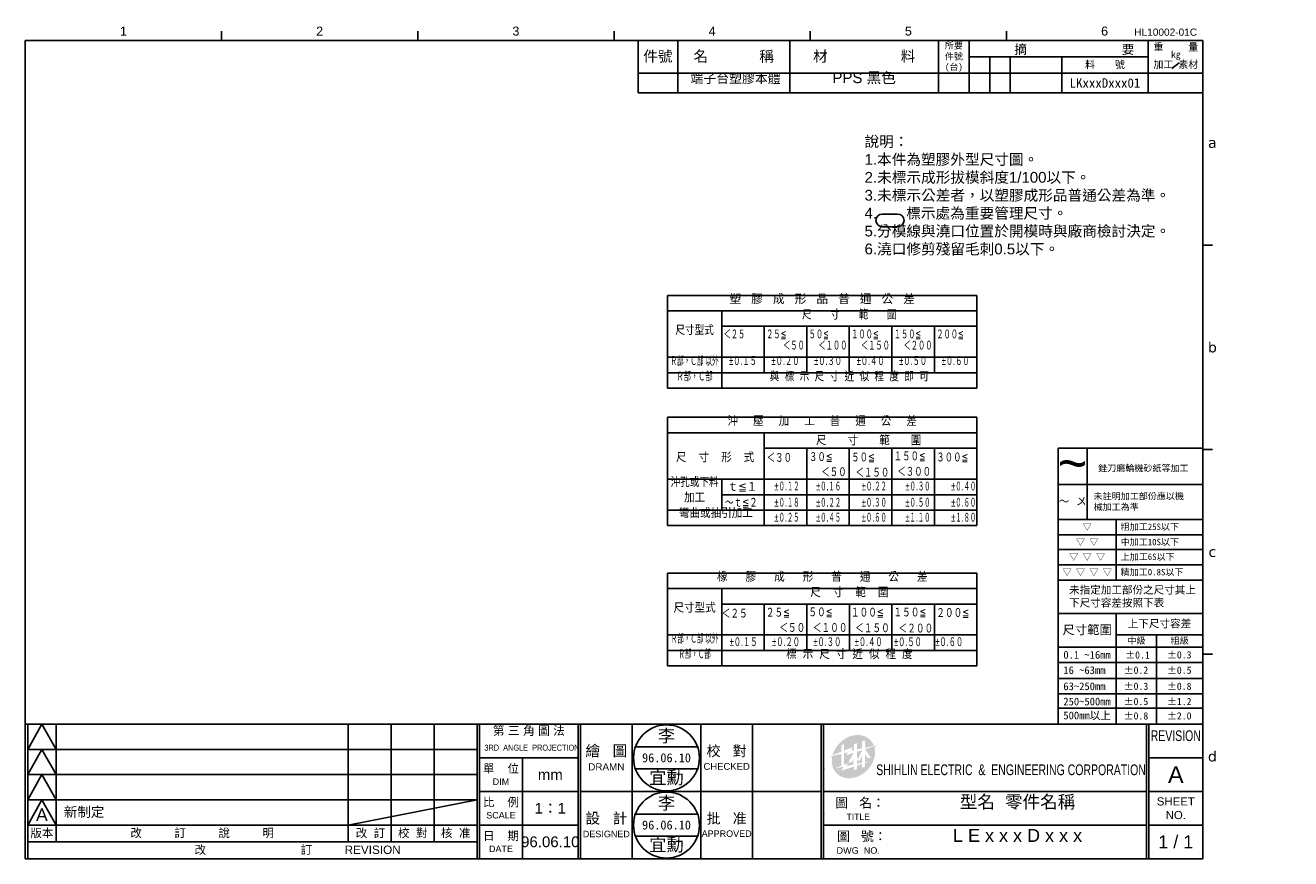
# Paper-space layout 'A4' of a CAD drawing. Extents: x 7 to 302, y 3 to 197.
import ezdxf
from ezdxf.enums import TextEntityAlignment as Align

# ---------------------------------------------------------------- set-up
doc = ezdxf.new("R2010")
doc.units = 0
doc.layers.get('0').update_dxf_attribs({"linetype": 'CONTINUOUS'})
for name, color, linetype in [('2', 2, 'CONTINUOUS'), ('DIM', 2, 'CONTINUOUS'), ('DRAW_FRAM', 5, 'CONTINUOUS'), ('TEXT', 2, 'CONTINUOUS')]:
    doc.layers.add(name, color=color, linetype=linetype)
doc.styles.add('DIMEMSIONS', font='isocp.shx', dxfattribs={"bigfont": 'chineset.shx'})
doc.styles.get("Standard").update_dxf_attribs({"font": 'ARIAL.TTF'})

psp = doc.layouts.new('A4')

# ---------------------------------------------------------------- hatches: boundary and pattern name
at = {"layer": 'DRAW_FRAM'}
h = psp.add_hatch(color=2, dxfattribs=at)
edge = h.paths.add_edge_path()
edge.add_ellipse((199.94, 27.12), major_axis=(3.89, 3.92), ratio=0.814692, start_angle=50.6854, end_angle=125.3225)
edge.add_line((195.08, 27.45), (197.11, 28.25))
edge.add_line((197.11, 28.25), (197.11, 29.77))
edge.add_line((197.11, 29.77), (197.75, 30.03))
edge.add_line((197.75, 30.03), (197.75, 28.51))
edge.add_line((197.75, 28.51), (199.8, 29.31))
edge.add_line((199.8, 29.31), (199.38, 28.53))
edge.add_line((199.38, 28.53), (199.94, 28.64))
edge.add_line((199.94, 28.64), (199.94, 32.06))
edge = h.paths.add_edge_path()
edge.add_ellipse((199.94, 27.12), major_axis=(3.89, 3.92), ratio=0.814692, start_angle=-21.5557, end_angle=50.6854)
edge.add_line((199.94, 32.06), (199.94, 28.64))
edge.add_line((199.94, 28.64), (200.06, 28.66))
edge.add_line((200.06, 28.66), (200.06, 30.01))
edge.add_line((200.06, 30.01), (200.74, 30.24))
edge.add_line((200.74, 30.24), (200.74, 28.8))
edge.add_line((200.74, 28.8), (201.97, 29.05))
edge.add_line((201.97, 29.05), (201.97, 30.68))
edge.add_line((201.97, 30.68), (202.63, 30.92))
edge.add_line((202.63, 30.92), (202.63, 29.18))
edge.add_line((202.63, 29.18), (204.73, 29.6))
edge = h.paths.add_edge_path()
edge.add_ellipse((199.94, 27.12), major_axis=(3.89, 3.92), ratio=0.814692, start_angle=230.6854, end_angle=334.0218)
edge.add_ellipse((199.94, 27.12), major_axis=(3.89, 3.92), ratio=0.814692, start_angle=-25.9782, end_angle=-22.6917)
edge.add_line((204.76, 29.51), (202.63, 28.83))
edge.add_line((202.63, 28.83), (204.01, 26.92))
edge.add_line((204.01, 26.92), (203.3, 26.72))
edge.add_line((203.3, 26.72), (202.64, 27.65))
edge.add_line((202.64, 27.65), (202.63, 27.65))
edge.add_line((202.63, 27.65), (202.63, 25.84))
edge.add_line((202.63, 25.84), (204.06, 26.14))
edge.add_line((204.06, 26.14), (202.63, 25.66))
edge.add_line((202.63, 25.66), (202.63, 24.77))
edge.add_line((202.63, 24.77), (201.97, 24.54))
edge.add_line((201.97, 24.54), (201.97, 25.44))
edge.add_line((201.97, 25.44), (200.74, 25.03))
edge.add_line((200.74, 25.03), (200.74, 24.23))
edge.add_line((200.74, 24.23), (200.06, 23.92))
edge.add_line((200.06, 23.92), (200.06, 24.81))
edge.add_line((200.06, 24.81), (199.94, 24.76))
edge.add_line((199.94, 24.76), (199.94, 22.19))
edge = h.paths.add_edge_path()
edge.add_line((197.11, 27.75), (195.05, 27.3))
edge.add_ellipse((199.94, 27.12), major_axis=(3.89, 3.92), ratio=0.814692, start_angle=127.0406, end_angle=129.4893)
edge.add_ellipse((199.94, 27.12), major_axis=(3.89, 3.92), ratio=0.814692, start_angle=129.4893, end_angle=230.6854)
edge.add_line((199.94, 22.19), (199.94, 24.76))
edge.add_line((199.94, 24.76), (197.08, 23.81))
edge.add_line((197.08, 23.81), (197.69, 24.73))
edge.add_line((197.69, 24.73), (195.62, 24.39))
edge.add_line((195.62, 24.39), (197.11, 24.97))
edge.add_line((197.11, 24.97), (197.11, 27.75))
h.paths.add_polyline_path([(199.94, 27.8), (199.94, 27.97), (198.21, 27.42), (198.68, 28.1), (197.75, 27.9), (197.75, 25.22), (198.63, 25.56), (198.3, 24.92), (199.94, 25.27), (199.94, 26.56), (199.52, 25.84), (198.69, 25.7)])
h.paths.add_polyline_path([(201.97, 28.62), (200.74, 28.23), (200.74, 27.06), (200.96, 26.66), (201.07, 26.67)], flags=17)
h.paths.add_polyline_path([(201.97, 27.48), (201.97, 27.48), (201.36, 26.04), (201.06, 26.43), (200.95, 26.43), (200.74, 25.92), (200.74, 25.44), (201.97, 25.7)], flags=17)
edge = h.paths.add_edge_path()
edge.add_line((205.55, 29.76), (204.76, 29.51))
edge.add_ellipse((199.94, 27.12), major_axis=(3.89, 3.92), ratio=0.814692, start_angle=-25.9782, end_angle=-22.6917, ccw=False)
edge.add_line((204.84, 29.25), (205.55, 29.76))
edge = h.paths.add_edge_path()
edge.add_line((195.05, 27.3), (194.26, 27.13))
edge.add_line((194.26, 27.13), (195, 27.08))
edge.add_ellipse((199.94, 27.12), major_axis=(3.89, 3.92), ratio=0.814692, start_angle=127.0406, end_angle=129.4893, ccw=False)

# ---------------------------------------------------------------- linework, layer by layer
at = {"color": 7}
for p, q in [((156.68, 130.83), (156.68, 134.43)), ((156.68, 134.43), (228.68, 134.43)), ((228.68, 134.43), (228.68, 130.83)), ((228.68, 130.83), (156.68, 130.83)), ((156.68, 106.06), (228.68, 106.06)), ((156.68, 80.86), (156.68, 106.06)), ((228.68, 106.06), (228.68, 80.86)), ((228.68, 102.46), (156.68, 102.46)), ((156.69, 69.82), (228.69, 69.82)), ((156.69, 66.22), (156.69, 69.82)), ((228.69, 69.82), (228.69, 66.22)), ((228.69, 66.22), (156.69, 66.22))]:
    psp.add_line(p, q, dxfattribs=at)
for p, q in [((156.68, 130.83), (156.68, 112.83)), ((247.55, 98.9), (281.23, 98.9)), ((247.55, 34.65), (247.55, 98.9)), ((156.68, 80.86), (228.68, 80.86)), ((156.69, 66.22), (156.69, 48.22))]:
    psp.add_line(p, q)
at = {"color": 2}
for p, q in [((169.28, 130.83), (169.28, 112.83)), ((228.68, 112.83), (228.68, 130.83)), ((169.28, 127.23), (228.68, 127.23)), ((179.18, 127.23), (179.18, 116.43)), ((189.08, 127.23), (189.08, 116.43)), ((198.98, 127.23), (198.98, 116.43)), ((208.88, 127.23), (208.88, 116.43)), ((218.78, 127.23), (218.78, 116.43)), ((156.68, 120.03), (228.68, 120.03)), ((156.68, 116.43), (228.68, 116.43)), ((156.68, 112.83), (228.68, 112.83)), ((179.18, 102.46), (179.18, 80.86)), ((179.18, 98.86), (228.68, 98.86)), ((189.08, 98.86), (189.08, 80.86)), ((198.98, 98.86), (198.98, 80.86)), ((208.88, 98.86), (208.88, 80.86)), ((218.78, 98.86), (218.78, 80.86)), ((156.68, 91.66), (228.68, 91.66)), ((169.28, 91.66), (169.28, 84.46)), ((169.28, 88.06), (228.68, 88.06)), ((156.68, 84.46), (228.68, 84.46)), ((169.29, 66.22), (169.29, 48.22)), ((228.69, 48.22), (228.69, 66.22)), ((169.29, 62.62), (228.69, 62.62)), ((179.19, 62.62), (179.19, 51.82)), ((189.09, 62.62), (189.09, 51.82)), ((198.99, 62.62), (198.99, 51.82)), ((208.89, 62.62), (208.89, 51.82)), ((218.79, 62.62), (218.79, 51.82)), ((156.69, 55.42), (228.69, 55.42)), ((156.69, 51.82), (228.69, 51.82)), ((156.69, 48.22), (228.69, 48.22))]:
    psp.add_line(p, q, dxfattribs=at)
at = {"layer": '2'}
psp.add_line((195.23, 88.06), (228.23, 88.06), dxfattribs=at)
at = {"layer": 'DIM'}
for p, q in [((254.32, 98.9), (254.32, 82.28)), ((247.55, 90.45), (281.23, 90.45)), ((247.55, 82.28), (281.23, 82.28)), ((261.11, 68.17), (261.11, 82.28)), ((247.55, 78.73), (281.23, 78.73)), ((247.55, 75.3), (281.23, 75.3)), ((247.55, 71.72), (281.23, 71.72)), ((247.55, 68.17), (281.23, 68.17)), ((247.55, 60.44), (281.23, 60.44)), ((261.11, 34.65), (261.11, 60.44)), ((261.11, 55.47), (281.23, 55.47)), ((270.49, 34.65), (270.49, 55.47)), ((247.55, 52.57), (281.23, 52.57)), ((247.55, 49), (281.23, 49)), ((247.55, 45.26), (281.23, 45.26)), ((247.55, 41.71), (281.23, 41.71)), ((247.55, 38.37), (281.23, 38.37))]:
    psp.add_line(p, q, dxfattribs=at)
at = {"layer": 'DRAW_FRAM', "color": 7}
for p, q in [((52.89, 195.9), (52.89, 193.72)), ((98.56, 195.9), (98.56, 193.72)), ((144.23, 195.9), (144.23, 193.72)), ((189.9, 195.9), (189.9, 193.72)), ((235.56, 195.9), (235.56, 193.72)), ((149.83, 193.72), (149.83, 181.52)), ((149.83, 186.12), (281.23, 186.12)), ((283.48, 146.14), (281.23, 146.14)), ((283.48, 98.55), (281.23, 98.55)), ((283.48, 98.55), (283.48, 98.55)), ((283.48, 50.96), (281.23, 50.96)), ((7.23, 34.65), (281.23, 34.65))]:
    psp.add_line(p, q, dxfattribs=at)
at = {"layer": 'DRAW_FRAM'}
for p, q in [((7.23, 3.37), (7.23, 193.72)), ((281.23, 193.72), (7.23, 193.72)), ((281.23, 193.72), (281.23, 3.37)), ((281.23, 3.37), (7.23, 3.37)), ((281.23, 3.37), (7.32, 3.37)), ((263.69, 3.37), (263.14, 3.37))]:
    psp.add_line(p, q, dxfattribs=at)
at = {"layer": 'DRAW_FRAM', "color": 2}
for p, q in [((159.04, 193.72), (159.04, 181.52)), ((185.12, 193.72), (185.12, 181.52)), ((219.75, 193.72), (219.75, 181.52)), ((226.89, 193.72), (226.89, 181.52)), ((268.52, 193.72), (268.52, 181.52)), ((226.89, 189.92), (268.52, 189.92)), ((231.67, 189.92), (231.67, 181.52)), ((236.45, 181.52), (236.45, 189.92)), ((248.44, 189.92), (248.44, 181.52)), ((275.77, 188.52), (274.02, 187.24)), ((149.83, 181.52), (281.23, 181.52)), ((7.78, 3.37), (7.78, 34.65)), ((7.78, 28.78), (11.08, 34.65)), ((11.08, 34.65), (14.38, 28.78)), ((14.38, 34.65), (14.38, 7.28)), ((82.38, 34.65), (82.38, 7.25)), ((92.38, 34.65), (92.38, 7.24)), ((102.38, 34.65), (102.38, 7.24)), ((112.38, 34.65), (112.38, 3.37)), ((112.93, 34.65), (112.93, 3.37)), ((135.89, 34.65), (135.89, 3.37)), ((136.44, 34.65), (136.44, 3.37)), ((148.44, 34.65), (148.44, 3.37)), ((164.44, 34.65), (164.44, 3.37)), ((176.44, 34.65), (176.44, 3.37)), ((192.44, 34.65), (192.44, 3.37)), ((192.99, 34.65), (192.99, 3.37)), ((268.14, 34.65), (268.14, 3.37)), ((268.69, 34.65), (268.69, 3.37)), ((7.78, 28.78), (112.38, 28.78)), ((7.78, 22.92), (11.08, 28.78)), ((11.08, 28.78), (14.38, 22.92)), ((135.89, 26.83), (112.93, 26.83)), ((122.91, 26.83), (122.91, 3.37)), ((149.2, 29.39), (163.69, 29.39)), ((281.23, 26.83), (268.69, 26.83)), ((149.2, 24.27), (163.69, 24.27)), ((7.78, 22.92), (112.38, 22.92)), ((7.78, 17.05), (11.08, 22.92)), ((11.08, 22.92), (14.38, 17.05)), ((135.89, 19.01), (112.93, 19.01)), ((136.44, 19.01), (192.44, 19.01)), ((268.14, 19.01), (192.99, 19.01)), ((281.23, 19.01), (268.69, 19.01)), ((7.78, 17.05), (112.38, 17.05)), ((7.78, 11.19), (11.08, 17.05)), ((7.78, 17.05), (14.38, 17.05)), ((11.08, 17.05), (14.38, 11.19)), ((82.38, 11.19), (112.38, 17.05)), ((149.2, 13.75), (163.69, 13.75)), ((7.78, 11.19), (112.38, 11.19)), ((135.89, 11.19), (112.93, 11.19)), ((268.14, 11.19), (192.99, 11.19)), ((281.23, 11.19), (268.69, 11.19)), ((7.78, 7.28), (112.38, 7.28)), ((7.78, 7.28), (14.38, 7.28)), ((149.2, 8.63), (163.69, 8.63))]:
    psp.add_line(p, q, dxfattribs=at)
for centre in [(156.44, 26.83), (156.44, 11.19)]:
    psp.add_circle(centre, 7.68, dxfattribs=at)
for p in [(192.99, 24.22), (192.99, 13.8)]:
    psp.add_point(p, dxfattribs=at)
at = {"layer": 'TEXT'}
for points in [[(206.66, 153.36), (210.22, 153.36)], [(210.22, 150.37), (206.66, 150.37)]]:
    psp.add_lwpolyline(points, dxfattribs=at)
for centre, start, end in [((206.66, 151.87), 90, 270), ((210.22, 151.87), 270, 90)]:
    psp.add_arc(centre, 1.49, start, end, dxfattribs=at)

# ---------------------------------------------------------------- texts
at = {"color": 2}
psp.add_text('塑   膠   成   形   品   普   通   公   差', height=2, dxfattribs=at).set_placement((192.68, 132.63), align=Align.CENTER)
for s, width, p in [('尺       寸       範       圍', 0.8, (198.98, 129.03)), ('尺寸型式', 0.8, (162.98, 125.43)), ('Ｒ部，Ｃ部 以外', 0.55, (162.98, 118.23)), ('±０.１５', 0.6, (174.23, 118.23)), ('±０.２０', 0.6, (184.13, 118.23)), ('±０.３０', 0.6, (194.03, 118.23)), ('±０.４０', 0.6, (203.93, 118.23)), ('±０.５０', 0.6, (213.83, 118.23)), ('±０.６０', 0.6, (223.73, 118.23)), ('Ｒ部，Ｃ部', 0.6, (162.98, 114.63)), ('與  標  示  尺  寸  近  似  程  度  即  可', 0.8, (198.98, 114.63)), ('沖     壓     加     工     普     通     公     差', 0.9, (192.68, 104.26)), ('沖孔或下料', 0.8, (162.98, 90.06)), ('加工', 0.9, (162.98, 86.46)), ('彎曲或抽引加工', 0.9, (167.93, 82.86)), ('橡      膠      成      形      普      通      公      差', 0.9, (192.69, 68.02)), ('尺    寸    範    圍', 0.9, (198.99, 64.42)), ('尺寸型式', 0.9, (162.99, 60.82)), ('Ｒ部，Ｃ部 以外', 0.54, (162.99, 53.62)), ('Ｒ部，Ｃ部', 0.54, (162.99, 50.02)), ('標  示  尺  寸  近  似  程  度', 0.9, (198.99, 50.02))]:
    psp.add_text(s, height=2, dxfattribs=dict(at, width=width)).set_placement(p, align=Align.CENTER)
for s, width, p in [('２５≦', 0.6, (179.63, 124.43)), ('５０≦', 0.6, (189.53, 124.43)), ('１００≦', 0.6, (199.43, 124.43)), ('１５０≦', 0.6, (209.33, 124.43)), ('２００≦', 0.6, (219.23, 124.43)), ('＜２５', 0.6, (169.73, 124.43)), ('尺       寸       範       圍', 0.9, (191.24, 99.76)), ('尺    寸    形    式', 0.9, (158.65, 95.82)), ('＜３０', 0.7, (179.76, 95.71)), ('３０≦', 0.7, (189.6, 95.89)), ('５０≦', 0.7, (199.42, 95.8)), ('１５０≦', 0.7, (209.32, 96.06)), ('３００≦', 0.7, (219.22, 95.8)), ('＜５０', 0.7, (192.47, 92.38)), ('＜１５０', 0.7, (200.44, 92.27)), ('＜３００', 0.7, (210.16, 92.47)), ('ｔ≦１', 0.9, (170.65, 88.96)), ('±０.１２     \u3000±０.１６       \u3000±０.２２      \u3000±０.３０       \u3000±０.４０', 0.52, (181.58, 89.05)), ('～ｔ≦２', 0.72, (170.04, 85.27)), ('±０.１８     \u3000±０.２２    \u3000   ±０.３０      \u3000±０.５０   \u3000    ±０.６０', 0.52, (181.58, 85.27)), ('±０.２５     \u3000±０.４５       \u3000±０.６０      \u3000±１.１０       \u3000±１.８０', 0.52, (181.58, 81.79)), ('２５≦', 0.72, (179.55, 59.68)), ('５０≦', 0.72, (189.45, 59.77)), ('１００≦', 0.72, (199.35, 59.7)), ('１５０≦', 0.72, (209.25, 59.74)), ('２００≦', 0.72, (219.22, 59.63)), ('＜２５', 0.72, (169.29, 59.47)), ('＜５０', 0.72, (182.69, 56.14)), ('＜１００', 0.72, (190.49, 56.14)), ('＜１５０', 0.72, (200.33, 56.07)), ('＜２００', 0.72, (210.44, 56)), ('±０.１５       ±０.２０   \u3000±０.３０   \u3000±０.４０  \u3000±０.５０   \u3000±０.６０', 0.6, (171.14, 52.83))]:
    psp.add_text(s, height=2, dxfattribs=dict(at, width=width)).set_placement(p)
at = {"color": 2, "width": 0.6}
for s, p in [('＜５０', (188.63, 121.83)), ('＜１００', (198.53, 121.83)), ('＜１５０', (208.43, 121.83)), ('＜２００', (218.33, 121.83))]:
    psp.add_text(s, height=2, dxfattribs=at).set_placement(p, align=Align.RIGHT)
at = {"layer": 'DIM', "style": 'DIMEMSIONS'}
for s, insert, char_height, width, attachment_point in [('{\\f新細明體|b0|i0|c136|p18;~}', (250.95, 95.48), 9.0122, 6.7892, 5), ('{\\f標楷體|b0|i0|c136|p65;銼刀磨輪機砂紙等加工}', (267.42, 94.14), 1.502, 23.2514, 5), ('{\\fVerdana|b0|i0|c136|p34;～  〤}', (250.95, 86.5), 1.8024, 6.7892, 5), ('{\\f標楷體|b0|i0|c136|p65;未註明加工部份應以機械加工為準}', (255.83, 86.37), 1.502, 21.8696, 4), ('{\\f標楷體|b0|i0|c136|p65;▽}', (254.34, 80.51), 1.502, 13.5784, 5), ('{\\f標楷體|b0|i0|c136|p65; 粗加工25S以下}', (261.11, 80.51), 1.502, 20.1272, 4), ('{\\f標楷體|b0|i0|c136|p65;▽ ▽}', (254.34, 76.96), 1.502, 13.5784, 5), ('{\\f標楷體|b0|i0|c136|p65; 中加工10S以下}', (261.11, 76.96), 1.502, 20.1272, 4), ('{\\f標楷體|b0|i0|c136|p65;▽ ▽ ▽}', (254.34, 73.52), 1.502, 13.5784, 5), ('{\\f標楷體|b0|i0|c136|p65; 上加工6S以下}', (261.11, 73.52), 1.502, 20.1272, 4), ('{\\f標楷體|b0|i0|c136|p65;▽ ▽ ▽ ▽}', (254.34, 69.94), 1.502, 13.5784, 5), ('{\\f標楷體|b0|i0|c136|p65; 精加工0.8S以下}', (261.11, 69.94), 1.502, 20.1272, 4), ('{\\f標楷體|b0|i0|c136|p65;未指定加工部份之尺寸其上下尺寸容差按照下表}', (250.14, 64.31), 1.8024, 30.6456, 4), ('{\\f標楷體|b0|i0|c136|p65;上下尺寸容差}', (271.17, 57.96), 1.8024, 20.1272, 5), ('{\\f標楷體|b0|i0|c136|p65;尺寸範圍}', (254.34, 56.51), 2.1028, 13.5784, 5), ('{\\f標楷體|b0|i0|c136|p65;中級}', (265.82, 54.02), 1.502, 9.3727, 5), ('{\\f標楷體|b0|i0|c136|p65;粗級}', (275.87, 54.02), 1.502, 10.7545, 5), ('{\\f標楷體|b0|i0|c136|p65;0.1 ~16mm}', (248.79, 50.78), 1.8024, 13.5783, 4), ('{\\f標楷體|b0|i0|c136|p65;±0.1}', (266.06, 50.75), 1.6754, 9.3727, 5), ('{\\f標楷體|b0|i0|c136|p65;±0.3}', (275.77, 50.78), 1.6754, 10.7545, 5), ('{\\f標楷體|b0|i0|c136|p65;16 ~63mm}', (248.79, 47.21), 1.8024, 13.5783, 4), ('{\\f標楷體|b0|i0|c136|p65;±0.2}', (265.7, 47.21), 1.6754, 9.3727, 5), ('{\\f標楷體|b0|i0|c136|p65;±0.5}', (275.77, 47.21), 1.6754, 10.7545, 5), ('{\\f標楷體|b0|i0|c136|p65;63~250mm}', (248.79, 43.47), 1.8024, 13.5783, 4), ('{\\f標楷體|b0|i0|c136|p65;±0.3}', (265.7, 43.47), 1.6754, 9.3727, 5), ('{\\f標楷體|b0|i0|c136|p65;±0.8}', (275.77, 43.47), 1.6754, 10.7545, 5), ('{\\f標楷體|b0|i0|c136|p65;250~500mm}', (248.79, 39.92), 1.8024, 13.5783, 4), ('{\\f標楷體|b0|i0|c136|p65;±0.5}', (265.7, 39.92), 1.6754, 9.3727, 5), ('{\\f標楷體|b0|i0|c136|p65;±1.2}', (275.77, 39.92), 1.6754, 10.7545, 5), ('{\\f標楷體|b0|i0|c136|p65;500mm以上}', (248.79, 36.59), 1.8024, 13.5783, 4), ('{\\f標楷體|b0|i0|c136|p65;±0.8}', (265.7, 36.58), 1.6754, 9.3727, 5), ('{\\f標楷體|b0|i0|c136|p65;±2.0}', (275.77, 36.58), 1.6754, 10.7545, 5)]:
    psp.add_mtext(s, dxfattribs=dict(at, insert=insert, char_height=char_height, width=width, attachment_point=attachment_point))
at = {"layer": 'DRAW_FRAM', "color": 2}
psp.add_text('HL10002-01C', height=1.68, dxfattribs=at).set_placement((265.3, 194.83))
for s, height, p in [(' 端子台塑膠本體', 2.2, (172.08, 183.82)), ('PPS 黑色', 2.5, (202.44, 183.82)), ('第 三 角 圖 法', 2, (124.41, 32.15)), ('型名  零件名稱', 3, (238.13, 15.1)), ('L E x x x D x x x', 3, (238.13, 7.28))]:
    psp.add_text(s, height=height, dxfattribs=at).set_placement(p, align=Align.CENTER)
for s, height, width, p in [('REVISION', 2.5, 0.7, (274.96, 30.74)), ('3RD  ANGLE  PROJECTION', 1.4, 0.8, (125.13, 28.5))]:
    psp.add_text(s, height=height, dxfattribs=dict(at, width=width)).set_placement(p, align=Align.CENTER)
at = {"layer": 'DRAW_FRAM', "color": 2, "width": 0.7}
psp.add_text('SHIHLIN ELECTRIC  &  ENGINEERING CORPORATION', height=2.5, dxfattribs=at).set_placement((205.25, 22.81))
at = {"layer": 'DRAW_FRAM', "color": 7, "attachment_point": 5}
for s, insert, char_height, width in [('1', (30.06, 195.9), 2.1, 1.0067), ('2', (75.73, 195.9), 2.1, 1.0098), ('3', (121.39, 195.9), 2.1, 1.0098), ('4', (167.06, 195.9), 2.1, 1.0098), ('5', (212.73, 195.9), 2.1, 1.0098), ('6', (258.4, 195.9), 2.1, 1.0098), ('{\\fVerdana|b0|i0|c0|p34;a}', (283.48, 169.93), 2.4, 2.1157), ('{\\fVerdana|b0|i0|c0|p34;b}', (283.48, 122.34), 2.4, 2.1157), ('{\\fVerdana|b0|i0|c0|p34;c}', (283.48, 74.75), 2.4, 2.1157), ('{\\fVerdana|b0|i0|c0|p34;d}', (283.48, 27.17), 2.4, 2.1157)]:
    psp.add_mtext(s, dxfattribs=dict(at, insert=insert, char_height=char_height, width=width))
at = {"layer": 'DRAW_FRAM', "color": 2}
for s, insert, char_height, width, attachment_point in [('{\\fDFKai-SB|b0|i0|c136|p65;件號}', (154.44, 189.92), 2.5, 9.2294, 5), ('{\\fDFKai-SB|b0|i0|c136|p65;名       稱}', (172.08, 189.92), 2.5, 26.069, 5), ('{\\fDFKai-SB|b0|i0|c136|p65;材          料}', (202.45, 189.92), 2.5, 34.6507, 5), ('{\\fDFKai-SB|b0|i0|c136|p65;所要}', (223.32, 192.46), 1.5, 6.6633, 5), ('{\\f標楷體|b0|i0|c136|p65;     摘               要  }', (247.69, 191.56), 2.1589, 41.6132, 5), ('{\\f標楷體|b0|i0|c136|p65;重     量}', (274.97, 192.15), 1.7, 13.4932, 5), ('{\\fDFKai-SB|b0|i0|c136|p65;件號}', (223.32, 189.93), 1.5, 6.2778, 5), ('{\\fDFKai-SB|b0|i0|c136|p65;料    號}', (258.48, 188.02), 1.7, 13.4932, 5), ('{\\f標楷體|b0|i0|c136|p65;加工\\f標楷體|b0|i0|c0|p65; \\f標楷體|b0|i0|c136|p65;素材}', (274.97, 188.07), 1.7, 13.4932, 5), ('{\\f標楷體|b0|i0|c136|p65;kg}', (274.97, 190.22), 1.6192, 13.4932, 5), ('{\\f標楷體|b0|i0|c136|p65;(台)}', (223.32, 187.39), 1.5, 5.1274, 5), ('{\\fDFKai-SB|b0|i0|c136|p65;LKxxxDxxx01}', (258.48, 183.82), 2.2, 19.5057, 5), ('{\\fDFKai-SB|b0|i0|c136|p65;李}', (156.44, 31.81), 2.97, 5.369, 5), ('繪   圖\\P{\\H0.6579x;DRAMN}', (142.44, 26.83), 2.5, 19.5466, 5), ('校   對\\P{\\H0.6579x;CHECKED}', (170.44, 26.83), 2.4, 19.5466, 5), ('{\\fDFKai-SB|b0|i0|c136|p65;96.06.10}', (156.44, 26.83), 2.09, 17.2869, 5), ('單    位\\P{\\H0.7674x;DIM}', (117.92, 22.92), 1.9547, 17.9829, 5), ('{\\H1x;mm}', (129.4, 22.92), 2.5, 17.983, 5), ('A', (274.96, 22.92), 3.92, 8.7612, 5), ('比    例\\P{\\H0.7674x;SCALE}', (117.92, 15.1), 1.9547, 17.9829, 5), ('{\\fDFKai-SB|b0|i0|c136|p65;李}', (156.44, 16.17), 2.97, 5.369, 5), (' 圖   名：\\P{\\H0.6522x;TITLE }', (201.06, 14.93), 2.2, 17.1681, 5), ('SHEET \\PNO.', (274.96, 15.1), 1.9, 17.5372, 5), ('A', (11.08, 12.11), 2.94, 6.6052, 8), ('新制定', (16.2, 14.12), 2.3, 58.2975, 4), ('1：1', (129.4, 15.1), 2.5, 13.5679, 5), ('設   計\\P{\\H0.6x;DESIGNED}', (142.44, 11.19), 2.5, 19.5466, 5), ('{\\fDFKai-SB|b0|i0|c136|p65;96.06.10}', (156.44, 11.19), 2.09, 17.2869, 5), ('批   准\\P{\\H0.625x;APPROVED}', (170.44, 11.19), 2.4, 13.1366, 5), ('版本', (11.08, 9.23), 1.955, 6.6067, 5), ('改          訂          說          明', (48.38, 9.23), 1.9547, 83.2138, 5), ('改  訂', (87.55, 9.23), 1.955, 11.728, 5), ('校  對', (97.38, 9.23), 1.955, 11.728, 5), ('核  准', (107.38, 9.23), 1.955, 11.728, 5), ('日    期\\P{\\H0.7674x;DATE}', (117.92, 7.28), 1.9547, 17.9829, 5), ('96.06.10', (129.4, 7.28), 2.5, 17.2869, 5), ('  圖   號：\\P{\\H0.687x;DWG  NO.}', (201.06, 7.1), 2.2, 18.798, 5), ('{\\fArial|b0|i0|c0|p32;1} / {\\fArial|b0|i0|c0|p32;1}', (274.96, 7.28), 3, 17.542, 5), ('改                             訂          REVISION', (70.6, 5.33), 1.9547, 125.5595, 5)]:
    psp.add_mtext(s, dxfattribs=dict(at, insert=insert, char_height=char_height, width=width, attachment_point=attachment_point))
at = {"layer": 'DRAW_FRAM', "color": 2, "char_height": 2.97, "attachment_point": 5}
for insert in [(156.44, 22.07), (156.44, 6.44)]:
    psp.add_mtext('{\\fDFKai-SB|b0|i0|c136|p65;宜勳}', dxfattribs=dict(at, insert=insert))
at = {"layer": 'TEXT', "insert": (202.53, 171.48), "char_height": 2.5, "width": 83.9184, "attachment_point": 1}
psp.add_mtext('說明：\\P1.本件為塑膠外型尺寸圖。\\P2.未標示成形拔模斜度1/100以下。\\P3.未標示公差者，以塑膠成形品普通公差為準。\\P4.       標示處為重要管理尺寸。\\P5.分模線與澆口位置於開模時與廠商檢討決定。\\P6.澆口修剪殘留毛刺0.5以下。', dxfattribs=at)

doc.saveas('drawing.dxf')
